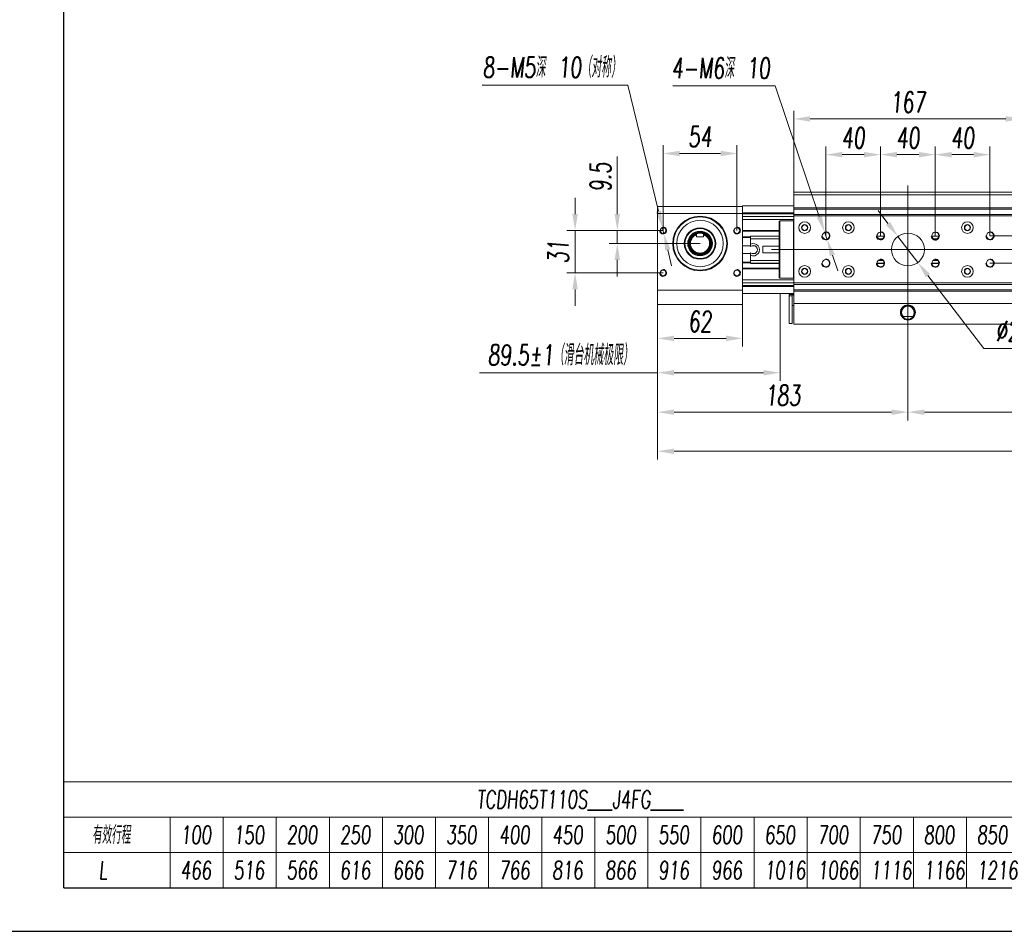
# Model space of a CAD drawing. Header units: millimetres. Extents: x 6744 to 9980, y -1449 to -191.
# Tile 7 of 10: x 8270 to 8990, y -1449 to -783. Entities that reach past the tile are written whole.
import ezdxf

# ---------------------------------------------------------------- set-up
doc = ezdxf.new("R2010")
doc.units = ezdxf.units.MM
doc.header["$LTSCALE"] = 4
doc.linetypes.add('CENTERX2', pattern=[20.32, 12.7, -2.54, 2.54, -2.54])
for name, color, linetype, lineweight in [('中心线', 5, 'CENTERX2', 13), ('文字', 3, 'Continuous', 13), ('标注', 1, 'Continuous', 13), ('螺纹线', 3, 'Continuous', 13), ('轮廓线', 7, 'Continuous', 20)]:
    doc.layers.add(name, color=color, linetype=linetype, lineweight=lineweight)
doc.styles.get("Standard").update_dxf_attribs({"font": 'txt.shx', "width": 0.67, "oblique": 5, "bigfont": 'gbcbig.shx'})
doc.dimstyles.new('6', dxfattribs={"dimscale": 6, "dimtxt": 2.5, "dimasz": 2, "dimexe": 1, "dimexo": 0, "dimgap": 0.8, "dimtad": 1, "dimdsep": 46, "dimtxsty": 'Standard', "dimcen": 0.09, "dimclrd": 256, "dimclre": 256, "dimclrt": 256, "dimadec": 0, "dimazin": 0, "dimtfac": 1, "dimtmove": 0, "dimatfit": 3, "dimfxl": 0, "dimtzin": 0, "dimlwd": -1, "dimlwe": -1, "dimarcsym": 0})
doc.dimstyles.new('6$3', dxfattribs={"dimscale": 6, "dimtxt": 2.5, "dimasz": 2, "dimexe": 1, "dimexo": 0.0625, "dimgap": 0.8, "dimtad": 1, "dimtih": 1, "dimtoh": 1, "dimdsep": 46, "dimtxsty": 'Standard', "dimcen": 0.09, "dimclrd": 256, "dimclre": 256, "dimclrt": 256, "dimadec": 0, "dimazin": 0, "dimtfac": 1, "dimtmove": 0, "dimatfit": 3, "dimfxl": 0, "dimtzin": 0, "dimlwd": -1, "dimlwe": -1, "dimarcsym": 0})

# ---------------------------------------------------------------- blocks, each defined once
blk = doc.blocks.new('Y')
at = {"lineweight": 30}
for p, q in [((-4136.76, 2009.27), (-3862.74, 2009.27)), ((-4154.44, 2003.97), (-3857.44, 2003.97)), ((-4154.44, 2003.97), (-3857.44, 2003.97))]:
    blk.add_line(p, q, dxfattribs=at)
blk.add_lwpolyline([(-4136.76, 2009.27), (-4136.76, 2208.69), (-3862.74, 2208.69)], dxfattribs=at)
blk = doc.blocks.new('W')
blk.add_blockref('Y', (0, 0))
blk = doc.blocks.new('*D86')
at = {"layer": 'Defpoints', "color": 0, "ltscale": 0.3}
for p in [(8919.5, -976.05), (9319.5, -982.71), (8919.5, -1069.5)]:
    blk.add_point(p, dxfattribs=at)
at = {"layer": '标注', "ltscale": 0.3}
for p, q in [((8919.5, -976.05), (8919.5, -1075.5)), ((9319.5, -982.71), (9319.5, -1075.5)), ((9307.5, -1069.5), (8931.5, -1069.5))]:
    blk.add_line(p, q, dxfattribs=at)
for points in [[(8931.5, -1067.5), (8931.5, -1071.5), (8919.5, -1069.5)], [(9307.5, -1067.5), (9307.5, -1071.5), (9319.5, -1069.5)]]:
    blk.add_solid(points, dxfattribs=at)
at = {"layer": '标注', "ltscale": 0.3, "insert": (9119.5, -1056.71), "char_height": 15, "attachment_point": 5}
blk.add_mtext('有效行程', dxfattribs=at)
blk = doc.blocks.new('*D88')
at = {"layer": 'Defpoints', "color": 0, "ltscale": 4}
for p in [(8736.5, -990.71), (8798.5, -990.71), (8736.5, -1015.54)]:
    blk.add_point(p, dxfattribs=at)
at = {"layer": '标注', "ltscale": 4}
for p, q in [((8736.5, -990.71), (8736.5, -1021.54)), ((8798.5, -990.71), (8798.5, -1021.54)), ((8786.5, -1015.54), (8748.5, -1015.54))]:
    blk.add_line(p, q, dxfattribs=at)
for points in [[(8748.5, -1013.54), (8748.5, -1017.54), (8736.5, -1015.54)], [(8786.5, -1013.54), (8786.5, -1017.54), (8798.5, -1015.54)]]:
    blk.add_solid(points, dxfattribs=at)
at = {"layer": '标注', "ltscale": 4, "insert": (8767.5, -1003.24), "char_height": 15, "attachment_point": 5}
blk.add_mtext('62', dxfattribs=at)
blk = doc.blocks.new('*D78')
at = {"layer": 'Defpoints', "color": 0, "ltscale": 4}
for p in [(8736.5, -990.71), (9502.5, -990.71), (8736.5, -1098.07)]:
    blk.add_point(p, dxfattribs=at)
at = {"layer": '标注', "ltscale": 4}
for p, q in [((8736.5, -990.71), (8736.5, -1104.07)), ((9502.5, -990.71), (9502.5, -1104.07)), ((9490.5, -1098.07), (8748.5, -1098.07))]:
    blk.add_line(p, q, dxfattribs=at)
for points in [[(8748.5, -1096.07), (8748.5, -1100.07), (8736.5, -1098.07)], [(9490.5, -1096.07), (9490.5, -1100.07), (9502.5, -1098.07)]]:
    blk.add_solid(points, dxfattribs=at)
at = {"layer": '标注', "ltscale": 4, "insert": (9119.5, -1085.77), "char_height": 15, "attachment_point": 5}
blk.add_mtext('L', dxfattribs=at)
blk = doc.blocks.new('*D79')
at = {"layer": 'Defpoints', "color": 0, "ltscale": 0.3}
for p in [(8826, -982.71), (8736.5, -994.59), (8736.5, -1040.67)]:
    blk.add_point(p, dxfattribs=at)
at = {"layer": '标注', "ltscale": 0.3}
for p, q in [((8826, -982.71), (8826, -1046.67)), ((8736.5, -994.59), (8736.5, -1046.67)), ((8736.5, -1040.67), (8606.34, -1040.67)), ((8814, -1040.67), (8748.5, -1040.67))]:
    blk.add_line(p, q, dxfattribs=at)
for points in [[(8748.5, -1038.67), (8748.5, -1042.67), (8736.5, -1040.67)], [(8814, -1038.67), (8814, -1042.67), (8826, -1040.67)]]:
    blk.add_solid(points, dxfattribs=at)
at = {"layer": '标注', "ltscale": 0.3, "insert": (8665.42, -1027.79), "char_height": 15, "attachment_point": 5}
blk.add_mtext('89.5%%P1（滑台机械极限）', dxfattribs=at)
blk = doc.blocks.new('*D82')
at = {"layer": 'Defpoints', "color": 0, "ltscale": 4}
for p in [(8919.5, -982.71), (8736.5, -990.71), (8736.5, -1069.5)]:
    blk.add_point(p, dxfattribs=at)
at = {"layer": '标注', "ltscale": 4}
for p, q in [((8919.5, -982.71), (8919.5, -1075.5)), ((8736.5, -990.71), (8736.5, -1075.5)), ((8907.5, -1069.5), (8748.5, -1069.5))]:
    blk.add_line(p, q, dxfattribs=at)
for points in [[(8748.5, -1067.5), (8748.5, -1071.5), (8736.5, -1069.5)], [(8907.5, -1067.5), (8907.5, -1071.5), (8919.5, -1069.5)]]:
    blk.add_solid(points, dxfattribs=at)
at = {"layer": '标注', "ltscale": 4, "insert": (8828, -1057.2), "char_height": 15, "attachment_point": 5}
blk.add_mtext('183', dxfattribs=at)
blk = doc.blocks.new('*D89')
at = {"layer": 'Defpoints', "color": 0, "ltscale": 4}
for p in [(8899.5, -881.22), (8899.5, -940.56), (8939.5, -940.71)]:
    blk.add_point(p, dxfattribs=at)
at = {"layer": '标注', "ltscale": 4}
for p, q in [((8899.5, -940.56), (8899.5, -875.22)), ((8939.5, -940.71), (8939.5, -875.22)), ((8927.5, -881.22), (8911.5, -881.22))]:
    blk.add_line(p, q, dxfattribs=at)
for points in [[(8911.5, -879.22), (8911.5, -883.22), (8899.5, -881.22)], [(8927.5, -879.22), (8927.5, -883.22), (8939.5, -881.22)]]:
    blk.add_solid(points, dxfattribs=at)
at = {"layer": '标注', "ltscale": 4, "insert": (8919.5, -868.92), "char_height": 15, "attachment_point": 5}
blk.add_mtext('40', dxfattribs=at)
blk = doc.blocks.new('*D90')
at = {"layer": 'Defpoints', "color": 0, "ltscale": 4}
for p in [(8939.5, -881.22), (8939.5, -940.75), (8979.5, -940.56)]:
    blk.add_point(p, dxfattribs=at)
at = {"layer": '标注', "ltscale": 4}
for p, q in [((8939.5, -940.75), (8939.5, -875.22)), ((8979.5, -940.56), (8979.5, -875.22)), ((8967.5, -881.22), (8951.5, -881.22))]:
    blk.add_line(p, q, dxfattribs=at)
for points in [[(8951.5, -879.22), (8951.5, -883.22), (8939.5, -881.22)], [(8967.5, -879.22), (8967.5, -883.22), (8979.5, -881.22)]]:
    blk.add_solid(points, dxfattribs=at)
at = {"layer": '标注', "ltscale": 4, "insert": (8959.5, -868.92), "char_height": 15, "attachment_point": 5}
blk.add_mtext('40', dxfattribs=at)
blk = doc.blocks.new('*D91')
at = {"layer": 'Defpoints', "color": 0, "ltscale": 4}
for p in [(8859.5, -881.22), (8859.5, -940.56), (8899.5, -940.56)]:
    blk.add_point(p, dxfattribs=at)
at = {"layer": '标注', "ltscale": 4}
for p, q in [((8859.5, -940.56), (8859.5, -875.22)), ((8899.5, -940.56), (8899.5, -875.22)), ((8887.5, -881.22), (8871.5, -881.22))]:
    blk.add_line(p, q, dxfattribs=at)
for points in [[(8871.5, -879.22), (8871.5, -883.22), (8859.5, -881.22)], [(8887.5, -879.22), (8887.5, -883.22), (8899.5, -881.22)]]:
    blk.add_solid(points, dxfattribs=at)
at = {"layer": '标注', "ltscale": 4, "insert": (8879.5, -868.92), "char_height": 15, "attachment_point": 5}
blk.add_mtext('40', dxfattribs=at)
blk = doc.blocks.new('*D92')
at = {"layer": 'Defpoints', "color": 0, "ltscale": 4}
for p in [(8979.5, -940.56), (9024.89, -940.56), (8979.5, -960.56)]:
    blk.add_point(p, dxfattribs=at)
at = {"layer": '标注', "ltscale": 4}
for p, q in [((9024.89, -928.56), (9024.89, -872.26)), ((8979.5, -940.56), (9030.89, -940.56)), ((9024.89, -960.56), (9024.89, -940.56)), ((8979.5, -960.56), (9030.89, -960.56)), ((9024.89, -972.56), (9024.89, -984.56))]:
    blk.add_line(p, q, dxfattribs=at)
for points in [[(9022.89, -928.56), (9026.89, -928.56), (9024.89, -940.56)], [(9022.89, -972.56), (9026.89, -972.56), (9024.89, -960.56)]]:
    blk.add_solid(points, dxfattribs=at)
at = {"layer": '标注', "ltscale": 4, "insert": (9012.59, -885.14), "char_height": 15, "attachment_point": 5, "rotation": 90}
blk.add_mtext('20', dxfattribs=at)
blk = doc.blocks.new('*D83')
at = {"layer": 'Defpoints', "color": 0, "ltscale": 4}
for p in [(8858.54, -937.71), (8860.46, -943.4)]:
    blk.add_point(p, dxfattribs=at)
at = {"layer": '标注', "ltscale": 4}
for p, q in [((8747.7, -830.8), (8822.45, -830.8)), ((8822.45, -830.8), (8854.7, -926.34)), ((8860.46, -943.4), (8858.54, -937.71)), ((8864.3, -954.77), (8868.14, -966.14))]:
    blk.add_line(p, q, dxfattribs=at)
for points in [[(8856.6, -925.7), (8852.81, -926.98), (8858.54, -937.71)], [(8866.19, -954.13), (8862.41, -955.41), (8860.46, -943.4)]]:
    blk.add_solid(points, dxfattribs=at)
at = {"layer": '标注', "ltscale": 4, "insert": (8782.67, -817.92), "char_height": 15, "attachment_point": 5}
blk.add_mtext('4-M6深 10', dxfattribs=at)
blk = doc.blocks.new('*D93')
at = {"layer": 'Defpoints', "color": 0, "ltscale": 4}
for p in [(8740.5, -880.35), (8740.5, -936.71), (8794.5, -936.71)]:
    blk.add_point(p, dxfattribs=at)
at = {"layer": '标注', "ltscale": 4}
for p, q in [((8740.5, -936.71), (8740.5, -874.35)), ((8794.5, -936.71), (8794.5, -874.35)), ((8782.5, -880.35), (8752.5, -880.35))]:
    blk.add_line(p, q, dxfattribs=at)
for points in [[(8752.5, -878.35), (8752.5, -882.35), (8740.5, -880.35)], [(8782.5, -878.35), (8782.5, -882.35), (8794.5, -880.35)]]:
    blk.add_solid(points, dxfattribs=at)
at = {"layer": '标注', "ltscale": 4, "insert": (8767.5, -868.05), "char_height": 15, "attachment_point": 5}
blk.add_mtext('54', dxfattribs=at)
blk = doc.blocks.new('*D94')
at = {"layer": 'Defpoints', "color": 0, "ltscale": 4}
for p in [(8676.14, -936.71), (8740.5, -936.71), (8740.5, -967.71)]:
    blk.add_point(p, dxfattribs=at)
at = {"layer": '标注', "ltscale": 4}
for p, q in [((8676.14, -924.71), (8676.14, -912.71)), ((8740.5, -936.71), (8670.14, -936.71)), ((8676.14, -967.71), (8676.14, -936.71)), ((8740.5, -967.71), (8670.14, -967.71)), ((8676.14, -979.71), (8676.14, -991.71))]:
    blk.add_line(p, q, dxfattribs=at)
for points in [[(8674.14, -924.71), (8678.14, -924.71), (8676.14, -936.71)], [(8674.14, -979.71), (8678.14, -979.71), (8676.14, -967.71)]]:
    blk.add_solid(points, dxfattribs=at)
at = {"layer": '标注', "ltscale": 4, "insert": (8663.84, -952.21), "char_height": 15, "attachment_point": 5, "rotation": 90}
blk.add_mtext('31', dxfattribs=at)
blk = doc.blocks.new('*D84')
at = {"layer": 'Defpoints', "color": 0, "ltscale": 4}
for p in [(8739.91, -934.28), (8741.09, -939.14)]:
    blk.add_point(p, dxfattribs=at)
at = {"layer": '标注', "ltscale": 4}
for p, q in [((8608.31, -830.37), (8714.79, -830.37)), ((8714.79, -830.37), (8737.09, -922.61)), ((8741.09, -939.14), (8739.91, -934.28)), ((8743.91, -950.8), (8746.73, -962.46))]:
    blk.add_line(p, q, dxfattribs=at)
for points in [[(8739.04, -922.14), (8735.15, -923.08), (8739.91, -934.28)], [(8745.85, -950.33), (8741.97, -951.27), (8741.09, -939.14)]]:
    blk.add_solid(points, dxfattribs=at)
at = {"layer": '标注', "ltscale": 4, "insert": (8659.15, -817.49), "char_height": 15, "attachment_point": 5}
blk.add_mtext('8-M5深 10（对称）', dxfattribs=at)
blk = doc.blocks.new('*D98')
at = {"layer": 'Defpoints', "color": 0, "ltscale": 4}
for p in [(8707, -936.71), (8738, -936.71), (8767.5, -946.21)]:
    blk.add_point(p, dxfattribs=at)
at = {"layer": '标注', "ltscale": 4}
for p, q in [((8707, -924.71), (8707, -882.57)), ((8738, -936.71), (8701, -936.71)), ((8707, -946.21), (8707, -936.71)), ((8767.5, -946.21), (8701, -946.21)), ((8707, -958.21), (8707, -970.21))]:
    blk.add_line(p, q, dxfattribs=at)
for points in [[(8705, -924.71), (8709, -924.71), (8707, -936.71)], [(8705, -958.21), (8709, -958.21), (8707, -946.21)]]:
    blk.add_solid(points, dxfattribs=at)
at = {"layer": '标注', "ltscale": 4, "insert": (8694.7, -897.64), "char_height": 15, "attachment_point": 5, "rotation": 90}
blk.add_mtext('9.5', dxfattribs=at)
blk = doc.blocks.new('*D99')
at = {"layer": 'Defpoints', "color": 0, "ltscale": 4}
for p in [(8836, -855.09), (8836, -908.56), (9003, -908.56)]:
    blk.add_point(p, dxfattribs=at)
at = {"layer": '标注', "ltscale": 4}
for p, q in [((8836, -908.56), (8836, -849.09)), ((9003, -908.56), (9003, -849.09)), ((8991, -855.09), (8848, -855.09))]:
    blk.add_line(p, q, dxfattribs=at)
for points in [[(8848, -853.09), (8848, -857.09), (8836, -855.09)], [(8991, -853.09), (8991, -857.09), (9003, -855.09)]]:
    blk.add_solid(points, dxfattribs=at)
at = {"layer": '标注', "ltscale": 4, "insert": (8919.5, -842.79), "char_height": 15, "attachment_point": 5}
blk.add_mtext('167', dxfattribs=at)
blk = doc.blocks.new('*D100')
at = {"layer": 'Defpoints', "color": 0, "ltscale": 4}
for p in [(8912.21, -941.03), (8926.79, -960.09)]:
    blk.add_point(p, dxfattribs=at)
at = {"layer": '标注', "ltscale": 4}
for p, q in [((8904.92, -931.49), (8897.63, -921.96)), ((8912.21, -941.03), (8926.79, -960.09)), ((8974.92, -1023), (8934.08, -969.62)), ((9078.36, -1023), (8974.92, -1023))]:
    blk.add_line(p, q, dxfattribs=at)
for points in [[(8906.51, -930.28), (8903.33, -932.71), (8912.21, -941.03)], [(8935.67, -968.4), (8932.5, -970.83), (8926.79, -960.09)]]:
    blk.add_solid(points, dxfattribs=at)
at = {"layer": '标注', "ltscale": 4, "insert": (9029.04, -1010.12), "char_height": 15, "attachment_point": 5}
blk.add_mtext('∅24H7 深 3.5', dxfattribs=at)

msp = doc.modelspace()

# ---------------------------------------------------------------- linework, layer by layer
at = {"layer": '中心线', "ltscale": 4}
for p, q in [((8919.502, -1007.392), (8919.502, -903.756)), ((8819.684, -950.556), (9019.32, -950.556))]:
    msp.add_line(p, q, dxfattribs=at)
at = {"layer": '文字', "ltscale": 0.3}
for p, q in [((8302.419, -1339.658), (9350.426, -1339.658)), ((8302.419, -1365.535), (9350.426, -1365.535)), ((8302.419, -1417.289), (8302.419, -1365.535)), ((8380.049, -1417.289), (8380.049, -1365.535)), ((8418.865, -1417.289), (8418.865, -1365.535)), ((8457.68, -1417.289), (8457.68, -1365.535)), ((8496.495, -1417.289), (8496.495, -1365.535)), ((8535.31, -1417.289), (8535.31, -1365.535)), ((8574.125, -1417.289), (8574.125, -1365.535)), ((8612.94, -1417.289), (8612.94, -1365.535)), ((8651.755, -1417.289), (8651.755, -1365.535)), ((8690.57, -1417.289), (8690.57, -1365.535)), ((8729.385, -1417.289), (8729.385, -1365.535)), ((8768.2, -1417.289), (8768.2, -1365.535)), ((8768.2, -1417.289), (8768.2, -1365.535)), ((8807.015, -1417.289), (8807.015, -1365.535)), ((8845.83, -1417.289), (8845.83, -1365.535)), ((8845.83, -1417.289), (8845.83, -1365.535)), ((8845.83, -1417.289), (8845.83, -1365.535)), ((8884.645, -1417.289), (8884.645, -1365.535)), ((8923.461, -1417.289), (8923.461, -1365.535)), ((8962.276, -1417.289), (8962.276, -1365.535)), ((8302.419, -1391.412), (9350.426, -1391.412)), ((8302.419, -1417.289), (9156.351, -1417.289))]:
    msp.add_line(p, q, dxfattribs=at)
at = {"layer": '螺纹线'}
for centre, radius, end in [((8740.502, -936.706), 2.5, 91.904674), ((8794.502, -936.706), 2.5, 91.904674), ((8859.502, -940.556), 3, 93.926396), ((8899.502, -940.556), 3, 93.926396), ((8939.502, -940.706), 3, 93.926396), ((8979.502, -940.556), 3, 93.926396), ((8859.502, -960.556), 3, 93.926396), ((8899.502, -960.556), 3, 93.926396), ((8939.502, -960.556), 3, 93.926396), ((8979.502, -960.556), 3, 93.926396), ((8740.502, -967.706), 2.5, 91.904674), ((8794.502, -967.706), 2.5, 91.904674)]:
    msp.add_arc(centre, radius, 180, end, dxfattribs=at)
at = {"layer": '轮廓线'}
for p, q in [((8836.002, -908.556), (9003.002, -908.556)), ((8836.002, -908.556), (8836.002, -1005.056)), ((8836.002, -910.556), (9003.002, -910.556)), ((8736.502, -919.206), (8798.502, -919.206)), ((8736.502, -919.206), (8736.502, -990.706)), ((8836.002, -918.706), (8798.502, -918.706)), ((8798.502, -923.706), (8798.502, -918.706)), ((9003.002, -920.056), (8836.002, -920.056)), ((8836.002, -921.056), (9003.002, -921.056)), ((8736.502, -924.206), (8798.502, -924.206)), ((8836.002, -923.706), (8798.502, -923.706)), ((8798.502, -923.729), (8798.502, -990.706)), ((8836.002, -924.542), (8798.502, -924.542)), ((8836.002, -926.542), (8798.502, -926.542)), ((8836.002, -925.056), (9003.002, -925.056)), ((9003.002, -926.056), (8836.002, -926.056)), ((8836.002, -928.706), (8798.502, -928.706)), ((8825.452, -929.756), (8825.852, -929.756)), ((8825.452, -929.756), (8825.452, -971.356)), ((8836.002, -929.556), (8825.852, -929.556)), ((8825.852, -929.556), (8825.852, -971.556)), ((8835.952, -971.556), (8835.952, -929.556)), ((8765.002, -939.135), (8765.002, -941.206)), ((8770.002, -941.206), (8765.002, -941.206)), ((8770.002, -939.135), (8770.002, -941.206)), ((8825.452, -936.706), (8798.502, -936.706)), ((8825.452, -937.206), (8798.502, -937.206)), ((8804.502, -941.206), (8798.502, -941.206)), ((8804.502, -941.706), (8798.502, -941.706)), ((8804.502, -940.706), (8825.452, -940.706)), ((8804.502, -940.751), (8825.452, -940.751)), ((8804.502, -940.751), (8804.502, -942.796)), ((8804.502, -942.796), (8825.452, -942.796)), ((8804.502, -942.796), (8804.502, -948.47)), ((8896.902, -940.706), (8902.102, -940.706)), ((8896.902, -940.751), (8902.102, -940.751)), ((8898.242, -942.796), (8900.762, -942.796)), ((8936.902, -940.706), (8942.102, -940.706)), ((8936.902, -940.751), (8942.102, -940.751)), ((8938.242, -942.796), (8940.762, -942.796)), ((8804.502, -947.956), (8798.502, -947.956)), ((8807.727, -947.956), (8805.363, -947.956)), ((8825.452, -948.056), (8813.452, -948.056)), ((8813.452, -953.056), (8813.452, -948.056)), ((8804.502, -953.456), (8798.502, -953.456)), ((8804.502, -952.942), (8804.502, -958.616)), ((8807.678, -953.456), (8805.363, -953.456)), ((8825.452, -953.056), (8813.452, -953.056)), ((8804.502, -959.706), (8798.502, -959.706)), ((8804.502, -960.206), (8798.502, -960.206)), ((8825.452, -964.206), (8798.502, -964.206)), ((8804.502, -958.616), (8825.452, -958.616)), ((8804.502, -958.616), (8804.502, -960.661)), ((8804.502, -960.661), (8825.452, -960.661)), ((8804.502, -960.706), (8825.452, -960.706)), ((8896.902, -960.661), (8902.102, -960.661)), ((8896.902, -960.706), (8902.102, -960.706)), ((8897.81, -958.616), (8901.194, -958.616)), ((8936.902, -960.661), (8942.102, -960.661)), ((8936.902, -960.706), (8942.102, -960.706)), ((8937.81, -958.616), (8941.194, -958.616)), ((8825.452, -964.706), (8798.502, -964.706)), ((8825.452, -971.356), (8825.852, -971.356)), ((8836.002, -971.556), (8825.852, -971.556)), ((8836.002, -972.706), (8798.502, -972.706)), ((8836.002, -974.87), (8798.502, -974.87)), ((8836.002, -976.87), (8798.502, -976.87)), ((8836.002, -977.706), (8798.502, -977.706)), ((9003.002, -975.056), (8836.002, -975.056)), ((8836.002, -976.056), (9003.002, -976.056)), ((8798.502, -980.206), (8736.502, -980.206)), ((8798.502, -982.706), (8836.002, -982.706)), ((8834.752, -983.556), (8832.752, -983.556)), ((8832.752, -983.556), (8832.752, -1004.556)), ((8834.752, -984.556), (8832.752, -984.556)), ((8834.752, -983.556), (8834.752, -1004.556)), ((8835.752, -983.984), (8835.752, -984.107)), ((8836.002, -980.056), (9003.002, -980.056)), ((9003.002, -981.056), (8836.002, -981.056)), ((8798.502, -990.706), (8736.502, -990.706)), ((8834.752, -991.556), (8836.002, -991.556)), ((9003.002, -990.056), (8836.002, -990.056)), ((8923.502, -999.556), (8915.502, -999.556)), ((8832.752, -1004.556), (8834.752, -1004.556)), ((9003.002, -1005.056), (8836.002, -1005.056))]:
    msp.add_line(p, q, dxfattribs=at)
for centre, radius in [((8767.502, -946.206), 20), ((8767.502, -946.206), 19.5), ((8740.502, -936.706), 2.1), ((8767.502, -946.206), 17), ((8767.502, -946.206), 11.5), ((8767.502, -946.206), 11), ((8794.502, -936.706), 2.1), ((8844.002, -934.556), 4.25), ((8844.002, -934.556), 2.25), ((8844.002, -934.556), 2), ((8876.002, -934.556), 4.25), ((8876.002, -934.556), 2.25), ((8876.002, -934.556), 2), ((8963.002, -934.556), 4.25), ((8963.002, -934.556), 2.25), ((8963.002, -934.556), 2), ((8767.502, -946.206), 9), ((8767.502, -946.206), 8.5), ((8767.502, -946.206), 8), ((8767.502, -946.206), 7.5), ((8859.502, -940.556), 2.6), ((8899.502, -940.556), 2.6), ((8919.502, -950.556), 12), ((8939.502, -940.556), 2.6), ((8979.502, -940.556), 2.6), ((8844.002, -966.556), 4.25), ((8844.002, -966.556), 2.25), ((8844.002, -966.556), 2), ((8859.502, -960.556), 2.6), ((8876.002, -966.556), 4.25), ((8876.002, -966.556), 2.25), ((8876.002, -966.556), 2), ((8899.502, -960.556), 2.6), ((8939.502, -960.556), 2.6), ((8963.002, -966.556), 4.25), ((8963.002, -966.556), 2.25), ((8963.002, -966.556), 2), ((8979.502, -960.556), 2.6), ((8740.502, -967.706), 2.1), ((8794.502, -967.706), 2.1), ((8919.502, -996.556), 5.5)]:
    msp.add_circle(centre, radius, dxfattribs=at)
for centre, radius, start, end in [((8767.502, -946.206), 7, 110.925097, 69.074884), ((8806.502, -950.706), 4.5, 243.6122, 116.3878), ((8806.502, -950.706), 3, 228.189685, 131.810315), ((8832.752, -1033.516), 50, 86.995215, 87.707557), ((8835.352, -983.984), 0.4, 0, 86.995215), ((8832.752, -1033.516), 49.5, 86.235431, 86.525399), ((8919.502, -996.556), 5, 323.130634, 216.868701), ((8919.502, -996.556), 4.6, 319.294791, 220.704424), ((8919.502, -996.556), 5, 216.884683, 323.115317)]:
    msp.add_arc(centre, radius, start, end, dxfattribs=at)

# ---------------------------------------------------------------- block references
at = {"lineweight": 25, "xscale": 5.988023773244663, "yscale": 5.988023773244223, "zscale": 5.988023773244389}
msp.add_blockref('W', (33073.417, -13448.861), dxfattribs=at)

# ---------------------------------------------------------------- texts
at = {"layer": '文字', "ltscale": 0.3, "oblique": 5, "width": 0.67}
for s, height, p in [('TCDH65T110S___J4FG____', 13.06795, (8604.227, -1359.199)), ('有效行程', 13.068, (8323.138, -1385.075)), ('100', 13.068, (8387.668, -1385.075)), ('150', 13.068, (8426.483, -1385.075)), ('200', 13.068, (8465.298, -1385.075)), ('250', 13.068, (8504.113, -1385.075)), ('300', 13.068, (8542.928, -1385.075)), ('350', 13.068, (8581.743, -1385.075)), ('400', 13.068, (8620.558, -1385.075)), ('450', 13.068, (8659.373, -1385.075)), ('500', 13.068, (8698.188, -1385.075)), ('550', 13.068, (8737.003, -1385.075)), ('600', 13.068, (8775.818, -1385.075)), ('650', 13.068, (8814.633, -1385.075)), ('700', 13.068, (8853.449, -1385.075)), ('750', 13.068, (8892.264, -1385.075)), ('800', 13.068, (8931.079, -1385.075)), ('850', 13.068, (8969.894, -1385.075)), ('L   ', 13.068, (8327.861, -1410.952)), ('466', 13.068, (8387.668, -1410.952)), ('516', 13.068, (8426.483, -1410.952)), ('566', 13.068, (8465.298, -1410.952)), ('616', 13.068, (8504.113, -1410.952)), ('666', 13.068, (8542.928, -1410.952)), ('716', 13.068, (8581.743, -1410.952)), ('766', 13.068, (8620.558, -1410.952)), ('816', 13.068, (8659.373, -1410.952)), ('866', 13.068, (8698.188, -1410.952)), ('916', 13.068, (8737.003, -1410.952)), ('966', 13.068, (8775.818, -1410.952)), ('1016', 13.068, (8814.633, -1410.952)), ('1066', 13.068, (8853.449, -1410.952)), ('1116', 13.068, (8892.264, -1410.952)), ('1166', 13.068, (8931.079, -1410.952)), ('1216', 13.068, (8969.894, -1410.952))]:
    msp.add_text(s, height=height, dxfattribs=at).set_placement(p)

# ---------------------------------------------------------------- dimensions: what is measured, and where the dimension line sits
at = {"layer": '标注', "ltscale": 4}
dim = msp.add_diameter_dim_2p(p1=(8741.09, -939.136), p2=(8739.914, -934.276), text='8-M5深 10（对称）', dimstyle='6$3', override={"dimtmove": 1}, dxfattribs=at)
dim.commit()
dim.dimension.update_dxf_attribs({"geometry": '*D84', "text_midpoint": (8714.79, -830.373), "dimtype": 163})
for p1, p2, text, picture, middle in [((8860.462, -943.398), (8858.542, -937.714), '4-M6深 10', '*D83', (8782.675, -830.801)), ((8912.211, -941.025), (8926.793, -960.087), '<>H7 深 3.5', '*D100', (9029.043, -1022.998))]:
    dim = msp.add_diameter_dim_2p(p1=p1, p2=p2, text=text, dimstyle='6$3', dxfattribs=at)
    dim.commit()
    dim.dimension.update_dxf_attribs({"geometry": picture, "text_midpoint": middle, "dimtype": 163})
for base, p1, p2, angle, picture, middle in [((8836.002, -855.093), (9003.002, -908.556), (8836.002, -908.556), 180, '*D99', (8919.502, -842.793)), ((8740.502, -880.346), (8794.502, -936.706), (8740.502, -936.706), 180, '*D93', (8767.502, -868.046)), ((8859.502, -881.22), (8899.502, -940.556), (8859.502, -940.556), 180, '*D91', (8879.502, -868.92)), ((8899.502, -881.22), (8939.502, -940.706), (8899.502, -940.556), 180, '*D89', (8919.502, -868.92)), ((8939.502, -881.22), (8979.502, -940.556), (8939.502, -940.751), 180, '*D90', (8959.502, -868.92)), ((8707, -936.706), (8767.502, -946.206), (8738.002, -936.706), 270, '*D98', (8694.7, -897.637)), ((8676.137, -936.706), (8740.502, -967.706), (8740.502, -936.706), 270, '*D94', (8663.837, -952.206)), ((8736.502, -1069.503), (8919.502, -982.706), (8736.502, -990.706), 180, '*D82', (8828.002, -1057.203)), ((8736.502, -1015.544), (8798.502, -990.706), (8736.502, -990.706), 180, '*D88', (8767.502, -1003.244))]:
    dim = msp.add_linear_dim(base=base, p1=p1, p2=p2, angle=angle, dimstyle='6', dxfattribs=at)
    dim.commit()
    dim.dimension.update_dxf_attribs({"geometry": picture, "text_midpoint": middle})
dim = msp.add_linear_dim(base=(9024.887, -940.556), p1=(8979.502, -960.556), p2=(8979.502, -940.556), angle=270, dimstyle='6', dxfattribs=at)
dim.commit()
dim.dimension.update_dxf_attribs({"geometry": '*D92', "text_midpoint": (9024.887, -885.143), "dimtype": 160})
at = {"layer": '标注', "ltscale": 0.3}
for base, p1, p2, text, picture, middle in [((8919.502, -1069.503), (9319.502, -982.706), (8919.502, -976.052), '有效行程', '*D86', (9119.502, -1056.707)), ((8736.502, -1040.669), (8826.002, -982.706), (8736.502, -994.593), '<>%%P1（滑台机械极限）', '*D79', (8665.423, -1027.79))]:
    dim = msp.add_linear_dim(base=base, p1=p1, p2=p2, angle=180, text=text, dimstyle='6', dxfattribs=at)
    dim.commit()
    dim.dimension.update_dxf_attribs({"geometry": picture, "text_midpoint": middle})
at = {"layer": '标注', "ltscale": 4}
dim = msp.add_linear_dim(base=(8736.502, -1098.067), p1=(9502.502, -990.706), p2=(8736.502, -990.706), angle=180, text='L', dimstyle='6', dxfattribs=at)
dim.commit()
dim.dimension.update_dxf_attribs({"geometry": '*D78', "text_midpoint": (9119.502, -1098.067), "dimtype": 160})

doc.saveas('drawing.dxf')
